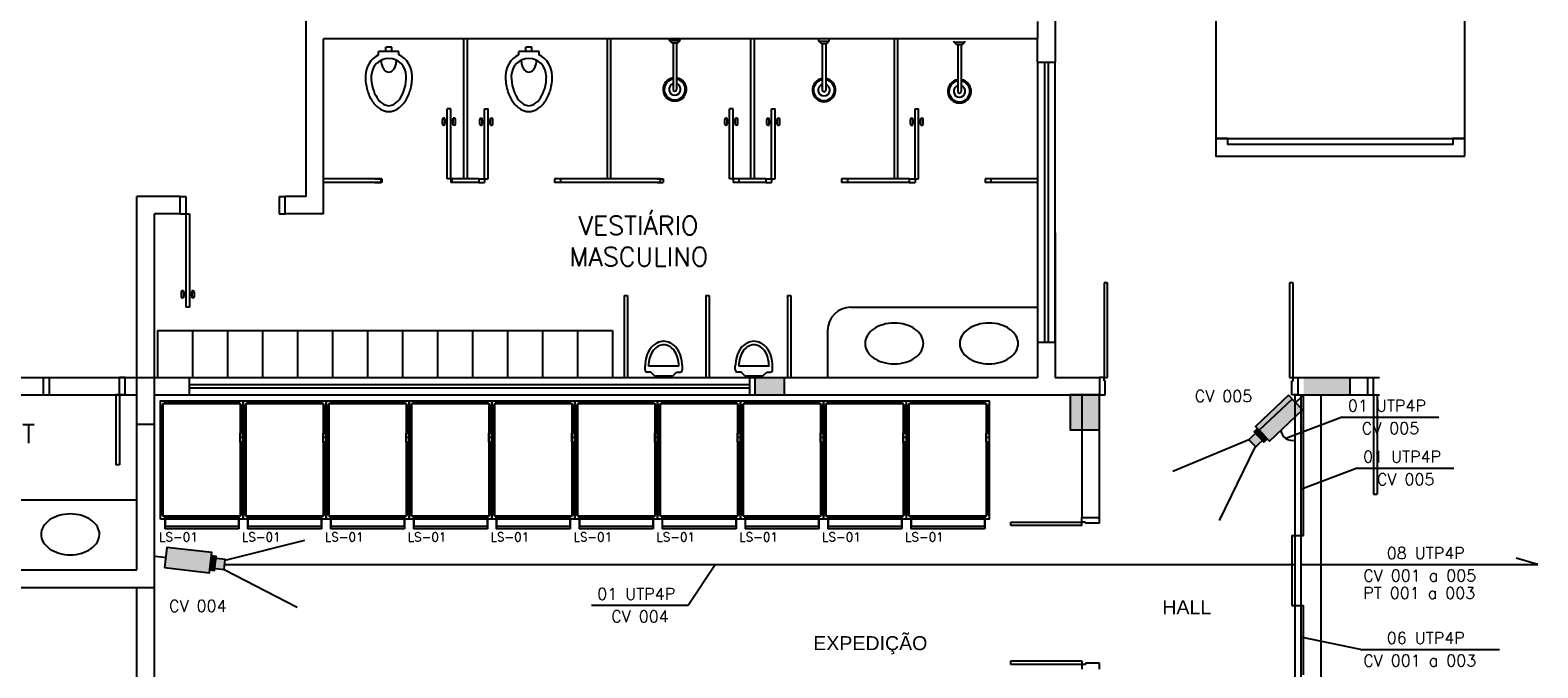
# Model space of a CAD drawing. Extents: x -13.5 to 60.2, y -0.1 to 41.9.
# Tile 49 of 57: x 14.3 to 27.2, y 29.3 to 34.7. Entities that reach past the tile are written whole.
import ezdxf

# ---------------------------------------------------------------- set-up
doc = ezdxf.new("R2010")
doc.units = 0
doc.header["$MEASUREMENT"] = 0
for name, color, linetype in [('ELETROCALHA', 150, 'Continuous'), ('LINHA', 40, 'Continuous'), ('PAREDES', 8, 'Continuous'), ('TEXTO', 4, 'Continuous'), ('TUB_ELETRICA', 5, 'Continuous'), ('TXT-AMB', 4, 'Continuous')]:
    doc.layers.add(name, color=color, linetype=linetype)
doc.styles.add('20--4-0', font='romans.shx', dxfattribs={"height": 0.08})
doc.styles.add('50-30', font='romans.shx', dxfattribs={"height": 0.16})
doc.styles.add('ROMANS', font='romans')
doc.styles.add('Texto Ambiente 1-50', font='arial.ttf', dxfattribs={"height": 0.12})
pattern_1 = [(201.1065, (896.4457, 105.466), (0.604734, -1.566672), [1.221334, -0.458]), (291.1065, (896.4457, 105.466), (1.566672, 0.604734), [1.221334, -0.458])]

# ---------------------------------------------------------------- blocks, each defined once
blk = doc.blocks.new('PORTA 120 DUPLA')
at = {"layer": 'PAREDES'}
for p, q in [((-96.829, 44.041), (-96.779, 44.041)), ((-96.779, 44.041), (-96.779, 43.921)), ((-95.579, 44.041), (-95.579, 43.921)), ((-95.579, 44.041), (-95.529, 44.041)), ((-96.789, 43.891), (-96.829, 43.891)), ((-96.789, 43.921), (-96.789, 43.891)), ((-96.779, 43.921), (-96.789, 43.921)), ((-96.789, 43.891), (-96.789, 43.281)), ((-96.759, 43.891), (-96.789, 43.891)), ((-96.759, 43.281), (-96.759, 43.891)), ((-95.599, 43.891), (-95.599, 43.281)), ((-95.599, 43.891), (-95.569, 43.891)), ((-95.579, 43.921), (-95.569, 43.921)), ((-95.569, 43.921), (-95.569, 43.891)), ((-95.569, 43.281), (-95.569, 43.891)), ((-95.569, 43.891), (-95.529, 43.891)), ((-96.789, 43.281), (-96.759, 43.281)), ((-95.599, 43.281), (-95.569, 43.281))]:
    blk.add_line(p, q, dxfattribs=at)
blk = doc.blocks.new('PORTA 1.60X2.10 DUPLA')
at = {"layer": 'PAREDES'}
for p, q in [((-103.693, 43.276), (-103.643, 43.276)), ((-103.643, 43.276), (-103.643, 43.156)), ((-102.043, 43.276), (-102.043, 43.156)), ((-101.993, 43.276), (-102.043, 43.276)), ((-103.653, 43.126), (-103.693, 43.126)), ((-103.643, 43.156), (-103.653, 43.156)), ((-103.653, 43.156), (-103.653, 43.126)), ((-103.623, 43.126), (-103.653, 43.126)), ((-103.653, 43.126), (-103.653, 42.316)), ((-103.623, 42.316), (-103.623, 43.126)), ((-102.033, 43.126), (-102.063, 43.126)), ((-102.063, 43.126), (-102.063, 42.316)), ((-102.043, 43.156), (-102.033, 43.156)), ((-102.033, 43.156), (-102.033, 43.126)), ((-102.033, 42.316), (-102.033, 43.126)), ((-102.033, 43.126), (-101.993, 43.126)), ((-103.653, 42.316), (-103.623, 42.316)), ((-102.063, 42.316), (-102.033, 42.316))]:
    blk.add_line(p, q, dxfattribs=at)
blk = doc.blocks.new('LS-01')
at = {"layer": 'PAREDES'}
for p, q in [((-156.233, 63.489), (-156.233, 63.407)), ((-156.231, 63.489), (-156.231, 63.426)), ((-155.602, 63.489), (-155.602, 63.426)), ((-155.599, 63.489), (-155.599, 63.407)), ((-155.599, 63.426), (-156.233, 63.426)), ((-155.599, 63.407), (-156.233, 63.407))]:
    blk.add_line(p, q, dxfattribs=at)
for points in [[(-156.271, 64.466), (-156.246, 64.466), (-156.246, 64.479), (-156.233, 64.479), (-156.233, 64.504)], [(-156.233, 64.492), (-155.599, 64.492)], [(-155.599, 64.504), (-155.599, 64.479), (-155.586, 64.479), (-155.586, 64.466), (-155.561, 64.466)], [(-156.259, 63.527), (-156.259, 64.466)], [(-155.586, 64.479), (-155.586, 63.515), (-156.246, 63.515), (-156.246, 64.479), (-155.586, 64.479)], [(-155.574, 64.466), (-155.574, 64.225)], [(-155.561, 64.225), (-155.586, 64.225)], [(-155.561, 64.149), (-155.586, 64.149), (-155.586, 64.225), (-155.561, 64.225), (-155.561, 64.149)], [(-155.561, 64.187), (-155.586, 64.187), (-155.586, 64.187)], [(-155.561, 64.149), (-155.586, 64.149)], [(-155.574, 64.149), (-155.574, 63.527)], [(-156.233, 63.489), (-156.233, 63.515), (-156.246, 63.515), (-156.246, 63.527), (-156.271, 63.527)], [(-155.599, 63.502), (-156.233, 63.502)], [(-155.561, 63.527), (-155.586, 63.527), (-155.586, 63.515), (-155.599, 63.515), (-155.599, 63.489)]]:
    blk.add_lwpolyline(points, dxfattribs=at)
blk.add_lwpolyline([(-156.271, 63.489), (-156.271, 64.504), (-155.561, 64.504), (-155.561, 63.489)], close=True, dxfattribs=at)
at = {"layer": 'PAREDES', "style": '20--4-0'}
blk.add_text('LS-01', height=0.075, dxfattribs=at).set_placement((-156.282, 63.298))
blk = doc.blocks.new('CUBA')
blk.add_lwpolyline([(0, 0, 0.07067), (0.014, -0.099, 0.082314), (0.051, -0.177, 0.106842), (0.112, -0.233, 0.13438), (0.175, -0.25, 0.13438), (0.238, -0.233, 0.106842), (0.299, -0.177, 0.082314), (0.336, -0.099, 0.07067), (0.35, 0, 0.07067), (0.336, 0.099, 0.082314), (0.299, 0.177, 0.106842), (0.238, 0.233, 0.13438), (0.175, 0.25, 0.13438), (0.112, 0.233, 0.106842), (0.051, 0.177, 0.082314), (0.014, 0.099, 0.07067)], format="xyb", close=True)
blk = doc.blocks.new('ENTORNO')
at = {"layer": 'PAREDES'}
for p, q in [((101.609, -2.709), (101.609, 0.141)), ((108.029, -1.009), (108.029, -1.559)), ((107.879, -1.209), (107.879, -1.359)), ((107.879, -1.359), (101.759, -1.359)), ((101.759, -2.859), (101.759, -1.359)), ((102.959, -1.359), (102.959, -2.559)), ((102.989, -1.359), (102.989, -2.559)), ((104.189, -1.359), (104.189, -2.559)), ((104.219, -1.359), (104.219, -2.559)), ((104.724, -1.372), (104.724, -1.362)), ((104.744, -1.392), (104.724, -1.372)), ((104.724, -1.372), (104.814, -1.372)), ((104.744, -1.392), (104.794, -1.392)), ((104.754, -1.392), (104.754, -1.792)), ((104.784, -1.392), (104.784, -1.792)), ((104.794, -1.392), (104.814, -1.372)), ((104.814, -1.372), (104.814, -1.362)), ((105.419, -1.359), (105.419, -2.559)), ((105.449, -1.359), (105.449, -2.559)), ((106.003, -1.377), (106.003, -1.367)), ((106.023, -1.397), (106.003, -1.377)), ((106.003, -1.377), (106.093, -1.377)), ((106.023, -1.397), (106.073, -1.397)), ((106.033, -1.397), (106.033, -1.797)), ((106.063, -1.397), (106.063, -1.797)), ((106.073, -1.397), (106.093, -1.377)), ((106.093, -1.377), (106.093, -1.367)), ((106.649, -1.359), (106.649, -2.559)), ((106.679, -1.359), (106.679, -2.559)), ((107.164, -1.388), (107.164, -1.378)), ((107.184, -1.408), (107.164, -1.388)), ((107.164, -1.388), (107.254, -1.388)), ((107.184, -1.408), (107.234, -1.408)), ((107.194, -1.408), (107.194, -1.808)), ((107.224, -1.408), (107.224, -1.808)), ((107.234, -1.408), (107.254, -1.388)), ((107.254, -1.388), (107.254, -1.378)), ((107.879, -1.559), (107.879, -1.359)), ((102.405, -1.466), (102.23, -1.466)), ((102.23, -1.496), (102.23, -1.466)), ((102.293, -1.466), (102.293, -1.431)), ((102.343, -1.431), (102.293, -1.431)), ((102.343, -1.466), (102.343, -1.431)), ((102.405, -1.496), (102.405, -1.466)), ((103.606, -1.466), (103.431, -1.466)), ((103.431, -1.496), (103.431, -1.466)), ((103.493, -1.466), (103.493, -1.431)), ((103.543, -1.431), (103.493, -1.431)), ((103.543, -1.466), (103.543, -1.431)), ((103.606, -1.496), (103.606, -1.466)), ((107.879, -1.559), (107.879, -3.959)), ((107.879, -1.559), (108.029, -1.559)), ((107.939, -1.559), (107.939, -3.959)), ((107.969, -1.559), (107.969, -3.959)), ((108.029, -3.959), (108.029, -1.559)), ((102.779, -2.089), (102.779, -2.049)), ((102.799, -2.039), (102.789, -2.039)), ((102.799, -2.099), (102.799, -2.039)), ((102.819, -2.059), (102.799, -2.059)), ((102.819, -2.559), (102.819, -1.959)), ((102.849, -1.959), (102.819, -1.959)), ((102.849, -2.559), (102.849, -1.959)), ((102.869, -2.059), (102.849, -2.059)), ((102.869, -2.099), (102.869, -2.039)), ((102.879, -2.039), (102.869, -2.039)), ((102.889, -2.089), (102.889, -2.049)), ((103.099, -2.089), (103.099, -2.049)), ((103.109, -2.039), (103.119, -2.039)), ((103.119, -2.099), (103.119, -2.039)), ((103.119, -2.059), (103.139, -2.059)), ((103.139, -2.559), (103.139, -1.959)), ((103.139, -1.959), (103.169, -1.959)), ((103.169, -2.559), (103.169, -1.959)), ((103.169, -2.059), (103.189, -2.059)), ((103.189, -2.039), (103.199, -2.039)), ((103.189, -2.099), (103.189, -2.039)), ((103.209, -2.089), (103.209, -2.049)), ((105.199, -2.089), (105.199, -2.049)), ((105.219, -2.039), (105.209, -2.039)), ((105.219, -2.099), (105.219, -2.039)), ((105.239, -2.059), (105.219, -2.059)), ((105.239, -2.559), (105.239, -1.959)), ((105.269, -1.959), (105.239, -1.959)), ((105.269, -2.559), (105.269, -1.959)), ((105.289, -2.059), (105.269, -2.059)), ((105.299, -2.039), (105.289, -2.039)), ((105.289, -2.099), (105.289, -2.039)), ((105.309, -2.089), (105.309, -2.049)), ((105.559, -2.089), (105.559, -2.049)), ((105.569, -2.039), (105.579, -2.039)), ((105.579, -2.099), (105.579, -2.039)), ((105.579, -2.059), (105.599, -2.059)), ((105.599, -2.559), (105.599, -1.959)), ((105.599, -1.959), (105.629, -1.959)), ((105.629, -2.559), (105.629, -1.959)), ((105.629, -2.059), (105.649, -2.059)), ((105.649, -2.039), (105.659, -2.039)), ((105.649, -2.099), (105.649, -2.039)), ((105.669, -2.089), (105.669, -2.049)), ((106.789, -2.089), (106.789, -2.049)), ((106.799, -2.039), (106.809, -2.039)), ((106.809, -2.099), (106.809, -2.039)), ((106.809, -2.059), (106.829, -2.059)), ((106.829, -2.559), (106.829, -1.959)), ((106.829, -1.959), (106.859, -1.959)), ((106.859, -2.559), (106.859, -1.959)), ((106.859, -2.059), (106.879, -2.059)), ((106.879, -2.039), (106.889, -2.039)), ((106.879, -2.099), (106.879, -2.039)), ((106.899, -2.089), (106.899, -2.049)), ((102.799, -2.099), (102.789, -2.099)), ((102.819, -2.079), (102.799, -2.079)), ((102.869, -2.079), (102.849, -2.079)), ((102.879, -2.099), (102.869, -2.099)), ((103.109, -2.099), (103.119, -2.099)), ((103.119, -2.079), (103.139, -2.079)), ((103.169, -2.079), (103.189, -2.079)), ((103.189, -2.099), (103.199, -2.099)), ((105.219, -2.099), (105.209, -2.099)), ((105.239, -2.079), (105.219, -2.079)), ((105.289, -2.079), (105.269, -2.079)), ((105.299, -2.099), (105.289, -2.099)), ((105.569, -2.099), (105.579, -2.099)), ((105.579, -2.079), (105.599, -2.079)), ((105.629, -2.079), (105.649, -2.079)), ((105.649, -2.099), (105.659, -2.099)), ((106.799, -2.099), (106.809, -2.099)), ((106.809, -2.079), (106.829, -2.079)), ((106.859, -2.079), (106.879, -2.079)), ((106.879, -2.099), (106.889, -2.099)), ((102.259, -2.559), (101.759, -2.559)), ((102.199, -2.559), (102.249, -2.559)), ((102.249, -2.559), (102.249, -2.589)), ((102.259, -2.559), (102.259, -2.589)), ((102.819, -2.559), (102.819, -2.559)), ((102.849, -2.559), (102.819, -2.559)), ((102.849, -2.559), (102.849, -2.589)), ((102.899, -2.559), (102.849, -2.559)), ((102.859, -2.559), (102.859, -2.589)), ((103.089, -2.559), (102.859, -2.559)), ((103.089, -2.559), (103.089, -2.589)), ((103.089, -2.559), (103.139, -2.559)), ((103.139, -2.559), (103.139, -2.589)), ((103.139, -2.559), (103.169, -2.559)), ((103.169, -2.559), (103.169, -2.559)), ((103.739, -2.559), (103.739, -2.589)), ((103.789, -2.559), (103.739, -2.559)), ((104.644, -2.559), (103.789, -2.559)), ((103.789, -2.559), (103.789, -2.589)), ((104.619, -2.559), (104.669, -2.559)), ((104.644, -2.559), (104.644, -2.589)), ((104.669, -2.559), (104.669, -2.589)), ((105.269, -2.559), (105.239, -2.559)), ((105.239, -2.559), (105.239, -2.559)), ((105.319, -2.559), (105.269, -2.559)), ((105.269, -2.559), (105.269, -2.589)), ((105.549, -2.559), (105.319, -2.559)), ((105.319, -2.559), (105.319, -2.589)), ((105.549, -2.559), (105.549, -2.589)), ((105.549, -2.559), (105.599, -2.559)), ((105.599, -2.559), (105.599, -2.589)), ((105.599, -2.559), (105.629, -2.559)), ((105.629, -2.559), (105.629, -2.559)), ((106.199, -2.559), (106.199, -2.589)), ((106.249, -2.559), (106.199, -2.559)), ((106.779, -2.559), (106.249, -2.559)), ((106.249, -2.559), (106.249, -2.589)), ((106.779, -2.559), (106.779, -2.589)), ((106.779, -2.559), (106.829, -2.559)), ((106.829, -2.559), (106.829, -2.589)), ((106.829, -2.559), (106.859, -2.559)), ((106.859, -2.559), (106.859, -2.559)), ((107.429, -2.559), (107.429, -2.589)), ((107.479, -2.559), (107.429, -2.559)), ((107.479, -2.559), (107.479, -2.589)), ((107.879, -2.559), (107.479, -2.559)), ((100.159, -4.259), (100.159, -2.709)), ((100.529, -2.709), (100.159, -2.709)), ((100.529, -2.859), (100.529, -2.709)), ((100.529, -2.709), (100.579, -2.709)), ((100.579, -2.709), (100.579, -2.859)), ((101.379, -2.709), (101.379, -2.859)), ((101.379, -2.709), (101.429, -2.709)), ((101.429, -2.859), (101.429, -2.709)), ((101.609, -2.709), (101.429, -2.709)), ((102.259, -2.589), (101.759, -2.589)), ((102.199, -2.589), (102.249, -2.589)), ((102.899, -2.589), (102.849, -2.589)), ((103.089, -2.589), (102.859, -2.589)), ((103.089, -2.589), (103.139, -2.589)), ((103.789, -2.589), (103.739, -2.589)), ((104.644, -2.589), (103.789, -2.589)), ((104.619, -2.589), (104.669, -2.589)), ((105.319, -2.589), (105.269, -2.589)), ((105.549, -2.589), (105.319, -2.589)), ((105.549, -2.589), (105.599, -2.589)), ((106.249, -2.589), (106.199, -2.589)), ((106.779, -2.589), (106.249, -2.589)), ((106.779, -2.589), (106.829, -2.589)), ((107.479, -2.589), (107.429, -2.589)), ((107.879, -2.589), (107.479, -2.589)), ((100.309, -4.259), (100.309, -2.859)), ((100.529, -2.859), (100.309, -2.859)), ((100.529, -2.859), (100.609, -2.859)), ((100.579, -2.859), (100.579, -3.659)), ((100.609, -2.859), (100.609, -3.659)), ((101.379, -2.859), (101.429, -2.859)), ((101.759, -2.859), (101.429, -2.859)), ((100.539, -3.529), (100.539, -3.569)), ((100.559, -3.519), (100.549, -3.519)), ((100.559, -3.579), (100.549, -3.579)), ((100.559, -3.519), (100.559, -3.579)), ((100.579, -3.539), (100.559, -3.539)), ((100.579, -3.559), (100.559, -3.559)), ((100.629, -3.539), (100.609, -3.539)), ((100.629, -3.559), (100.609, -3.559)), ((100.639, -3.519), (100.629, -3.519)), ((100.629, -3.519), (100.629, -3.579)), ((100.639, -3.579), (100.629, -3.579)), ((100.649, -3.529), (100.649, -3.569)), ((104.334, -3.559), (104.334, -4.259)), ((104.334, -3.559), (104.364, -3.559)), ((104.364, -3.559), (104.364, -4.259)), ((105.034, -3.559), (105.034, -4.259)), ((105.034, -3.559), (105.064, -3.559)), ((105.064, -3.559), (105.064, -4.259)), ((105.734, -3.559), (105.734, -4.259)), ((105.734, -3.559), (105.764, -3.559)), ((105.764, -3.559), (105.764, -4.259)), ((100.609, -3.659), (100.579, -3.659)), ((106.279, -3.659), (107.879, -3.659)), ((100.334, -3.859), (104.234, -3.859)), ((100.334, -3.859), (100.334, -4.259)), ((100.634, -3.859), (100.634, -4.259)), ((100.934, -3.859), (100.934, -4.259)), ((101.234, -3.859), (101.234, -4.259)), ((101.534, -3.859), (101.534, -4.259)), ((101.834, -3.859), (101.834, -4.259)), ((102.134, -3.859), (102.134, -4.259)), ((102.434, -3.859), (102.434, -4.259)), ((102.734, -3.859), (102.734, -4.259)), ((103.034, -3.859), (103.034, -4.259)), ((103.334, -3.859), (103.334, -4.259)), ((103.634, -3.859), (103.634, -4.259)), ((103.934, -3.859), (103.934, -4.259)), ((104.234, -3.859), (104.234, -4.259)), ((104.334, -3.859), (104.334, -4.259)), ((106.079, -3.859), (106.079, -4.259)), ((107.879, -3.959), (108.029, -3.959)), ((107.879, -3.959), (107.879, -4.259)), ((108.029, -3.959), (108.029, -4.259)), ((98.959, -4.259), (99.359, -4.259)), ((99.359, -4.409), (99.359, -4.259)), ((99.359, -4.259), (99.409, -4.259)), ((99.359, -4.259), (99.359, -4.259)), ((99.409, -4.409), (99.409, -4.259)), ((100.009, -4.409), (100.009, -4.259)), ((100.059, -4.259), (100.009, -4.259)), ((100.059, -4.409), (100.059, -4.259)), ((100.059, -4.259), (100.159, -4.259)), ((104.514, -4.194), (104.514, -4.164)), ((104.564, -4.214), (104.534, -4.214)), ((104.805, -4.164), (104.544, -4.164)), ((104.596, -4.247), (104.564, -4.214)), ((104.745, -4.25), (104.603, -4.25)), ((104.752, -4.247), (104.785, -4.214)), ((104.785, -4.214), (104.815, -4.214)), ((104.835, -4.194), (104.835, -4.164)), ((105.287, -4.194), (105.287, -4.164)), ((105.337, -4.214), (105.307, -4.214)), ((105.578, -4.164), (105.317, -4.164)), ((105.37, -4.247), (105.337, -4.214)), ((105.518, -4.25), (105.377, -4.25)), ((105.525, -4.247), (105.558, -4.214)), ((105.558, -4.214), (105.588, -4.214)), ((105.608, -4.194), (105.608, -4.164)), ((110.709, -4.409), (110.709, -4.259)), ((110.709, -4.259), (110.759, -4.259)), ((110.759, -4.409), (110.759, -4.259)), ((98.959, -4.409), (99.359, -4.409)), ((99.359, -4.409), (99.409, -4.409)), ((99.979, -4.409), (99.979, -5.009)), ((100.009, -4.409), (99.979, -4.409)), ((100.059, -4.409), (100.009, -4.409)), ((100.009, -4.409), (100.009, -5.009)), ((100.059, -4.409), (100.159, -4.409)), ((110.709, -4.409), (110.759, -4.409)), ((110.759, -4.409), (110.789, -4.409)), ((110.759, -4.409), (110.759, -5.259)), ((110.789, -4.409), (110.789, -5.259)), ((100.009, -5.009), (99.979, -5.009)), ((110.759, -5.259), (110.789, -5.259)), ((99.089, -5.309), (100.159, -5.309)), ((98.059, -5.909), (100.159, -5.909)), ((97.909, -6.059), (100.159, -6.059))]:
    blk.add_line(p, q, dxfattribs=at)
for points in [[(111.541, -2.213), (111.541, 1.087), (109.407, 1.087), (109.407, -2.213)], [(111.541, -2.365), (111.541, -2.213), (111.49, -2.213), (111.439, -2.213), (111.439, -2.263), (109.509, -2.263), (109.509, -2.213), (109.458, -2.213), (109.407, -2.213), (109.407, -2.365)]]:
    blk.add_lwpolyline(points, close=True, dxfattribs=at)
blk.add_lwpolyline([(99.588, -5.78, 0.07067), (99.687, -5.765, 0.082314), (99.765, -5.728, 0.106842), (99.82, -5.668, 0.13438), (99.838, -5.605, 0.13438), (99.82, -5.541, 0.106842), (99.765, -5.481, 0.082314), (99.687, -5.444, 0.07067), (99.588, -5.43, 0.07067), (99.489, -5.444, 0.082314), (99.411, -5.481, 0.106842), (99.355, -5.541, 0.13438), (99.338, -5.605, 0.13438), (99.355, -5.668, 0.106842), (99.411, -5.728, 0.082314), (99.489, -5.765, 0.07067)], format="xyb", close=True, dxfattribs=at)
for centre, radius, start, end in [((102.318, -1.676), 0.2, 115.8419, 180), ((102.318, -1.676), 0.15, 0, 180), ((102.413, -1.541), 0.161, 180, 194.7754), ((102.222, -1.541), 0.161, 345.2246, 360), ((102.318, -1.676), 0.2, 0, 64.1581), ((103.518, -1.676), 0.2, 115.8419, 180), ((103.518, -1.676), 0.15, 0, 180), ((103.614, -1.541), 0.161, 180, 194.7754), ((103.423, -1.541), 0.161, 345.2246, 360), ((103.518, -1.676), 0.2, 0, 64.1581), ((102.581, -1.676), 0.464, 180, 195.1958), ((102.581, -1.676), 0.414, 180, 195.1958), ((102.366, -1.553), 0.112, 194.7754, 212.4871), ((102.336, -1.572), 0.0769, 212.4871, 236.9556), ((102.318, -1.601), 0.0427, 236.9556, 270), ((102.318, -1.601), 0.0427, 270, 303.0444), ((102.299, -1.572), 0.0769, 303.0444, 327.5129), ((102.269, -1.553), 0.112, 327.5129, 345.2246), ((102.054, -1.676), 0.414, 344.8042, 0), ((102.054, -1.676), 0.464, 344.8042, 0), ((103.782, -1.676), 0.464, 180, 195.1958), ((103.782, -1.676), 0.414, 180, 195.1958), ((103.567, -1.553), 0.112, 194.7754, 212.4871), ((103.537, -1.572), 0.0769, 212.4871, 236.9556), ((103.518, -1.601), 0.0427, 236.9556, 270), ((103.518, -1.601), 0.0427, 270, 303.0444), ((103.5, -1.572), 0.0769, 303.0444, 327.5129), ((103.47, -1.553), 0.112, 327.5129, 345.2246), ((103.255, -1.676), 0.414, 344.8042, 0), ((103.255, -1.676), 0.464, 344.8042, 0), ((102.451, -1.711), 0.329, 195.1958, 213.2544), ((102.451, -1.711), 0.279, 195.1958, 213.2544), ((102.184, -1.711), 0.279, 326.7456, 344.8042), ((102.184, -1.711), 0.329, 326.7456, 344.8042), ((103.652, -1.711), 0.329, 195.1958, 213.2544), ((103.652, -1.711), 0.279, 195.1958, 213.2544), ((103.385, -1.711), 0.279, 326.7456, 344.8042), ((103.385, -1.711), 0.329, 326.7456, 344.8042), ((104.769, -1.792), 0.1, 98.6269, 81.3731), ((104.769, -1.792), 0.09, 98.6269, 81.3731), ((104.769, -1.792), 0.05, 107.4576, 72.5424), ((104.769, -1.792), 0.015, 180, 0), ((106.048, -1.797), 0.1, 98.6269, 81.3731), ((106.048, -1.797), 0.09, 98.6269, 81.3731), ((106.048, -1.797), 0.05, 107.4576, 72.5424), ((106.048, -1.797), 0.015, 180, 0), ((107.209, -1.808), 0.1, 98.6269, 81.3731), ((107.209, -1.808), 0.09, 98.6269, 81.3731), ((107.209, -1.808), 0.05, 107.4576, 72.5424), ((107.209, -1.808), 0.015, 180, 0), ((102.369, -1.765), 0.231, 213.2544, 237.7204), ((102.369, -1.765), 0.181, 213.2544, 237.7204), ((102.318, -1.847), 0.0842, 237.7204, 270), ((102.318, -1.847), 0.0842, 270, 302.2796), ((102.266, -1.765), 0.181, 302.2796, 326.7456), ((102.266, -1.765), 0.231, 302.2796, 326.7456), ((103.57, -1.765), 0.231, 213.2544, 237.7204), ((103.57, -1.765), 0.181, 213.2544, 237.7204), ((103.518, -1.847), 0.0842, 237.7204, 270), ((103.518, -1.847), 0.0842, 270, 302.2796), ((103.467, -1.765), 0.181, 302.2796, 326.7456), ((103.467, -1.765), 0.231, 302.2796, 326.7456), ((102.318, -1.847), 0.134, 237.7204, 270), ((102.318, -1.847), 0.134, 270, 302.2796), ((102.789, -2.049), 0.01, 90, 180), ((102.879, -2.049), 0.01, 0, 90), ((103.109, -2.049), 0.01, 90, 180), ((103.199, -2.049), 0.01, 0, 90), ((103.518, -1.847), 0.134, 237.7204, 270), ((103.518, -1.847), 0.134, 270, 302.2796), ((105.209, -2.049), 0.01, 90, 180), ((105.299, -2.049), 0.01, 0, 90), ((105.569, -2.049), 0.01, 90, 180), ((105.659, -2.049), 0.01, 0, 90), ((106.799, -2.049), 0.01, 90, 180), ((106.889, -2.049), 0.01, 0, 90), ((102.789, -2.089), 0.01, 180, 270), ((102.879, -2.089), 0.01, 270, 0), ((103.109, -2.089), 0.01, 180, 270), ((103.199, -2.089), 0.01, 270, 0), ((105.209, -2.089), 0.01, 180, 270), ((105.299, -2.089), 0.01, 270, 0), ((105.569, -2.089), 0.01, 180, 270), ((105.659, -2.089), 0.01, 270, 0), ((106.799, -2.089), 0.01, 180, 270), ((106.889, -2.089), 0.01, 270, 0), ((100.549, -3.529), 0.01, 90, 180), ((100.549, -3.569), 0.01, 180, 270), ((100.639, -3.529), 0.01, 0, 90), ((100.639, -3.569), 0.01, 270, 0), ((106.279, -3.859), 0.2, 90, 180), ((104.699, -4.116), 0.173, 119.0061, 143.2376), ((104.699, -4.116), 0.143, 119.0061, 143.2376), ((104.674, -4.071), 0.121, 90, 119.0061), ((104.674, -4.071), 0.0913, 90, 119.0061), ((104.674, -4.071), 0.121, 60.9939, 90), ((104.674, -4.071), 0.0913, 60.9939, 90), ((104.649, -4.116), 0.143, 36.7624, 60.9939), ((104.649, -4.116), 0.173, 36.7624, 60.9939), ((105.472, -4.116), 0.173, 119.0061, 143.2376), ((105.472, -4.116), 0.143, 119.0061, 143.2376), ((105.447, -4.071), 0.121, 90, 119.0061), ((105.447, -4.071), 0.0913, 90, 119.0061), ((105.447, -4.071), 0.121, 60.9939, 90), ((105.447, -4.071), 0.0913, 60.9939, 90), ((105.423, -4.116), 0.143, 36.7624, 60.9939), ((105.423, -4.116), 0.173, 36.7624, 60.9939), ((104.8, -4.164), 0.286, 162.8054, 180), ((104.738, -4.145), 0.222, 143.2376, 162.8054), ((104.8, -4.164), 0.256, 162.8054, 180), ((104.738, -4.145), 0.192, 143.2376, 162.8054), ((104.61, -4.145), 0.192, 17.1946, 36.7624), ((104.61, -4.145), 0.222, 17.1946, 36.7624), ((104.548, -4.164), 0.256, 0, 17.1946), ((104.548, -4.164), 0.286, 0, 17.1946), ((105.574, -4.164), 0.286, 162.8054, 180), ((105.512, -4.145), 0.222, 143.2376, 162.8054), ((105.574, -4.164), 0.256, 162.8054, 180), ((105.512, -4.145), 0.192, 143.2376, 162.8054), ((105.383, -4.145), 0.192, 17.1946, 36.7624), ((105.383, -4.145), 0.222, 17.1946, 36.7624), ((105.321, -4.164), 0.256, 0, 17.1946), ((105.321, -4.164), 0.286, 0, 17.1946), ((104.534, -4.194), 0.02, 180, 270), ((104.603, -4.24), 0.01, 225, 270), ((104.745, -4.24), 0.01, 270, 315), ((104.815, -4.194), 0.02, 270, 0), ((105.307, -4.194), 0.02, 180, 270), ((105.377, -4.24), 0.01, 225, 270), ((105.518, -4.24), 0.01, 270, 315), ((105.588, -4.194), 0.02, 270, 0)]:
    blk.add_arc(centre, radius, start, end, dxfattribs=at)
at = {"layer": 'PAREDES', "rotation": 90}
for p in [(106.65, -4.144), (107.462, -4.144)]:
    blk.add_blockref('CUBA', p, dxfattribs=at)
at = {"layer": 'PAREDES', "style": '50-30'}
for s, p in [('VESTIÁRIO', (103.944, -3.038)), ('MASCULINO', (103.864, -3.305)), ('SANIT', (98.709, -4.822))]:
    blk.add_text(s, height=0.16, dxfattribs=at).set_placement(p)
blk = doc.blocks.new('cameraextestac.ag')
h = blk.add_hatch(color=1)
h.dxf.hatch_style = 1
h.paths.add_polyline_path([(726.995, -60.491), (726.909, -60.269), (726.415, -60.46), (726.5, -60.681)])
h.paths.add_polyline_path([(726.426, -60.647), (726.477, -60.627), (726.435, -60.518), (726.383, -60.538)], flags=16)
h.paths.add_polyline_path([(726.479, -60.627), (726.437, -60.517), (726.283, -60.577), (726.325, -60.686)])
h = blk.add_hatch()
h.set_pattern_fill('ANGLE', color=256, scale=0.24042, angle=-158.8935)
h.set_pattern_definition(pattern_1)
h.paths.add_polyline_path([(726.415, -60.46), (726.5, -60.681), (726.995, -60.491), (726.909, -60.269)])
h = blk.add_hatch()
h.set_pattern_fill('ANGLE', color=256, scale=0.24042, angle=-158.8935)
h.set_pattern_definition(pattern_1)
h.paths.add_polyline_path([(726.995, -60.491), (726.909, -60.269), (726.415, -60.46), (726.5, -60.681)])
h = blk.add_hatch(color=1)
h.dxf.hatch_style = 1
h.paths.add_polyline_path([(726.995, -60.491), (726.909, -60.269), (726.415, -60.46), (726.5, -60.681)])
h = blk.add_hatch(color=7)
h.dxf.hatch_style = 1
h.paths.add_polyline_path([(726.486, -60.65), (726.477, -60.627), (726.426, -60.647), (726.435, -60.67)])
h.paths.add_polyline_path([(726.435, -60.518), (726.427, -60.496), (726.375, -60.516), (726.383, -60.538)])
h.paths.add_polyline_path([(726.426, -60.647), (726.477, -60.627), (726.435, -60.518), (726.383, -60.538)])
h = blk.add_hatch(color=7)
h.dxf.hatch_style = 1
h.paths.add_polyline_path([(726.426, -60.647), (726.435, -60.67), (726.486, -60.65), (726.477, -60.627)])
at = {"color": 1, "lineweight": 25}
for p, q in [((726.285, -60.583), (725.324, -60.591)), ((726.325, -60.686), (725.608, -61.326))]:
    blk.add_line(p, q, dxfattribs=at)
at = {"color": 1}
for points in [[(726.995, -60.491), (726.5, -60.681), (726.415, -60.46), (726.909, -60.269)], [(726.479, -60.627), (726.325, -60.686), (726.283, -60.577), (726.437, -60.517)]]:
    blk.add_lwpolyline(points, close=True, dxfattribs=at)
at = {"color": 1, "const_width": 0.0201}
blk.add_lwpolyline([(726.952, -60.38), (727.074, -60.333)], dxfattribs=at)
blk.add_lwpolyline([(726.486, -60.65), (726.435, -60.67), (726.375, -60.516), (726.427, -60.496)], close=True)

msp = doc.modelspace()

# ---------------------------------------------------------------- hatches: boundary and pattern name
at = {"layer": 'PAREDES', "lineweight": -3}
for points in [[(20.742, 31.616), (20.742, 31.766), (20.492, 31.766), (20.492, 31.616)], [(25.592, 31.616), (25.592, 31.766), (25.192, 31.766), (25.192, 31.616)]]:
    msp.add_hatch(color=256, dxfattribs=at).paths.add_polyline_path(points)
h = msp.add_hatch(color=256, dxfattribs=at)
h.dxf.hatch_style = 1
h.paths.add_polyline_path([(23.442, 31.616), (23.192, 31.616), (23.192, 31.316), (23.442, 31.316)])

# ---------------------------------------------------------------- linework, layer by layer
at = {"layer": 'ELETROCALHA'}
for p, q in [((25.118, 31.616), (25.118, 12.766)), ((25.118, 31.616), (25.168, 31.616)), ((25.168, 31.616), (25.168, 12.766))]:
    msp.add_line(p, q, dxfattribs=at)
at = {"layer": 'LINHA'}
msp.add_line((19.918, 29.813), (20.149, 30.163), dxfattribs=at)
at = {"layer": 'PAREDES', "lineweight": -3}
for p, q in [((15.192, 30.116), (15.192, 33.004)), ((15.342, 24.066), (15.342, 33.004)), ((22.912, 33.004), (22.912, 31.766)), ((23.062, 33.004), (23.062, 31.766)), ((14.31, 31.766), (15.642, 31.766)), ((15.642, 31.616), (15.642, 31.766)), ((15.642, 31.766), (20.442, 31.766)), ((20.442, 31.766), (22.912, 31.766)), ((20.442, 31.766), (20.442, 31.616)), ((20.492, 31.616), (20.492, 31.766)), ((20.742, 31.616), (20.742, 31.766)), ((23.062, 31.766), (23.442, 31.766)), ((23.442, 31.766), (23.442, 31.616)), ((25.142, 31.766), (25.142, 31.616)), ((25.142, 31.766), (25.842, 31.766)), ((25.592, 31.616), (25.592, 31.766)), ((14.31, 31.616), (15.192, 31.616)), ((15.342, 31.616), (15.642, 31.616)), ((15.642, 31.616), (20.442, 31.616)), ((20.442, 31.616), (21.842, 31.616)), ((21.842, 31.616), (23.442, 31.616)), ((25.142, 31.616), (25.842, 31.616)), ((25.192, 30.411), (25.192, 31.616)), ((25.342, 21.766), (25.342, 31.616)), ((15.192, 31.366), (15.342, 31.366)), ((25.092, 30.411), (25.192, 30.411)), ((25.092, 30.411), (25.092, 29.811)), ((14.31, 30.116), (15.192, 30.116)), ((14.31, 29.966), (15.342, 29.966)), ((15.192, 12.616), (15.192, 29.966)), ((25.092, 29.811), (25.192, 29.811)), ((25.192, 29.216), (25.192, 29.811))]:
    msp.add_line(p, q, dxfattribs=at)
at = {"layer": 'PAREDES', "linetype": 'Continuous', "lineweight": -3}
for p, q in [((15.642, 31.706), (20.442, 31.706)), ((15.642, 31.676), (20.442, 31.676))]:
    msp.add_line(p, q, dxfattribs=at)
at = {"layer": 'PAREDES', "lineweight": -3}
msp.add_lwpolyline([(23.442, 31.616), (23.192, 31.616), (23.192, 31.316), (23.442, 31.316), (23.442, 31.616)], close=True, dxfattribs=at)
msp.add_lwpolyline([(23.292, 31.616), (23.292, 30.566), (23.442, 30.566), (23.442, 31.616)], dxfattribs=at)
at = {"layer": 'TEXTO', "color": 40}
for p, q in [((25.523, 31.426), (25.039, 31.243)), ((25.523, 31.426), (26.351, 31.426)), ((25.652, 30.988), (25.168, 30.805)), ((25.652, 30.988), (26.48, 30.988)), ((19.089, 29.813), (19.918, 29.813)), ((25.68, 29.435), (25.168, 29.539)), ((25.68, 29.435), (26.871, 29.435))]:
    msp.add_line(p, q, dxfattribs=at)
at = {"layer": 'TUB_ELETRICA'}
for p, q in [((15.944, 30.163), (25.118, 30.163)), ((25.168, 30.163), (27.2, 30.163)), ((27.2, 30.163), (27.015, 30.216))]:
    msp.add_line(p, q, dxfattribs=at)
msp.add_arc((25.097, 31.327), 0.102, 188.9198, 282.1473, dxfattribs=at)

# ---------------------------------------------------------------- block references
at = {"layer": 'LINHA', "yscale": 0.7333333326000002, "zscale": 0.7333333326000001}
for p, xscale, rotation in [((-164.48, -468.655), -0.7333333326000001, 244.4927490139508), ((520.419, 206.709), -0.7333333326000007, 14.51607190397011)]:
    msp.add_blockref('cameraextestac.ag', p, dxfattribs=dict(at, xscale=xscale, rotation=rotation))
at = {"layer": 'PAREDES'}
msp.add_blockref('ENTORNO', (-84.967, 36.025), dxfattribs=at)
at = {"layer": 'PAREDES', "lineweight": -3, "rotation": 180}
msp.add_blockref('PORTA 1.60X2.10 DUPLA', (-78.551, 74.892), dxfattribs=at)
at = {"layer": 'PAREDES', "lineweight": -3}
for p in [(171.664, -32.938), (172.374, -32.938), (173.085, -32.938), (173.795, -32.938), (174.505, -32.938), (175.216, -32.938), (175.926, -32.938), (176.637, -32.938), (177.347, -32.938), (178.058, -32.938)]:
    msp.add_blockref('LS-01', p, dxfattribs=at)
at = {"layer": 'PAREDES', "lineweight": -3, "xscale": -1, "rotation": 270}
msp.add_blockref('PORTA 120 DUPLA', (-20.599, 126.095), dxfattribs=at)

# ---------------------------------------------------------------- texts
at = {"layer": 'TEXTO', "color": 2, "style": 'ROMANS'}
for s, p in [('CV 005', (24.259, 31.555)), ('01 UTP4P', (25.572, 31.473)), ('CV 005', (25.69, 31.28)), ('01 UTP4P', (25.701, 31.036)), ('CV 005', (25.82, 30.842)), ('08 UTP4P', (25.904, 30.21)), ('CV 001 a 005', (25.703, 30.017)), ('CV 004', (15.468, 29.757)), ('01 UTP4P', (19.138, 29.86)), ('PT 001 a 003', (25.703, 29.868)), ('CV 004', (19.257, 29.667)), ('06 UTP4P', (25.904, 29.482)), ('CV 001 a 003', (25.703, 29.289))]:
    msp.add_text(s, height=0.1, dxfattribs=at).set_placement(p)
at = {"layer": 'TXT-AMB', "lineweight": -3, "char_height": 0.12, "width": 2.88721, "attachment_point": 1, "style": 'Texto Ambiente 1-50'}
for s, insert in [('HALL ', (23.981, 29.856)), ('EXPEDIÇÃO', (20.989, 29.548))]:
    msp.add_mtext(s, dxfattribs=dict(at, insert=insert))

doc.saveas('drawing.dxf')
